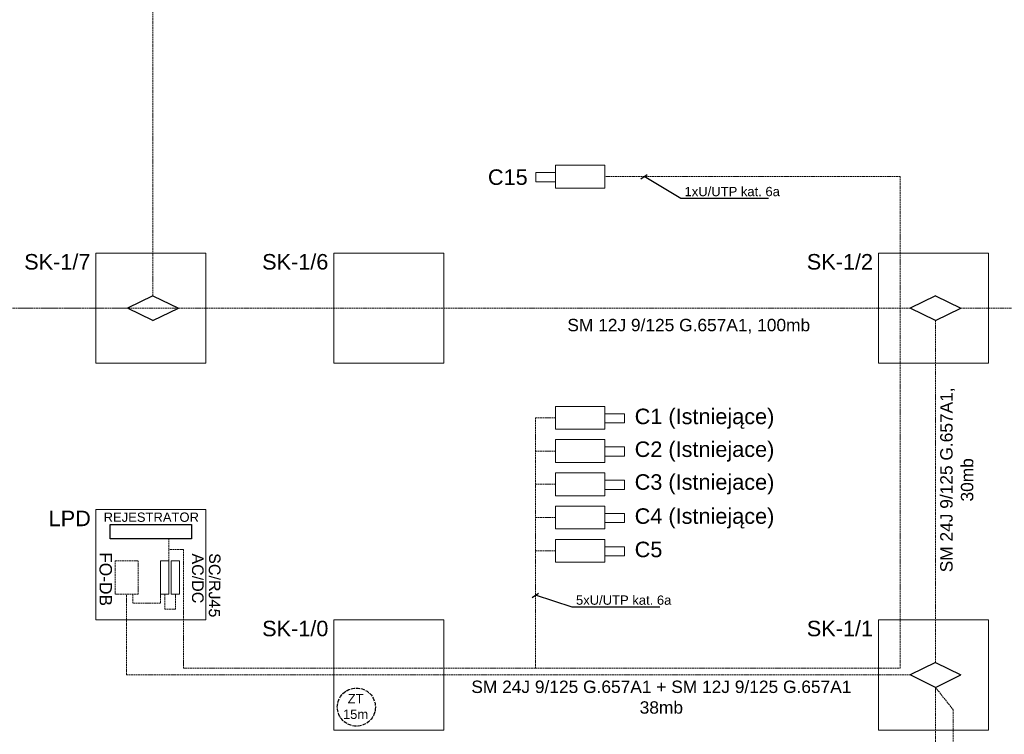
# Model space of a CAD drawing. Header units: millimetres. Extents: x -91 to 1961, y -1152 to 358.
# Tile 250 of 256: x 1541 to 1700, y 57 to 172. Entities that reach past the tile are written whole.
import ezdxf

# ---------------------------------------------------------------- set-up
doc = ezdxf.new("R2010")
doc.units = ezdxf.units.MM
doc.header["$MEASUREMENT"] = 0
doc.linetypes.add('PT LAP Jeżowe - Schematy Strukturalny CCTV (1)$0$PDF_IMPORT', pattern=[1, 0.8, -0.2])
doc.layers.get('0').update_dxf_attribs({"linetype": 'CONTINUOUS'})
doc.layers.add('PT LAP Jeżowe - Schematy Strukturalny CCTV (1)$0$PDF_Geomertry', color=7, linetype='CONTINUOUS')
doc.layers.add('PT LAP Jeżowe - Schematy Strukturalny CCTV (1)$0$PDF_Solid Fills', color=7, linetype='CONTINUOUS')
doc.styles.add('PT LAP Jeżowe - Schematy Strukturalny CCTV (1)$0$Standard', font='arial.ttf')

# ---------------------------------------------------------------- blocks, each defined once
blk = doc.blocks.new('PT LAP Jeżowe - Schematy Strukturalny CCTV (1)$0$Mufa światłowodowa')
for p, q in [((599.24, 117.52), (593.38, 114.67)), ((599.24, 117.52), (605.1, 114.67)), ((599.24, 111.82), (593.38, 114.67)), ((599.24, 111.82), (605.1, 114.67))]:
    blk.add_line(p, q)
blk = doc.blocks.new('PT LAP Jeżowe - Schematy Strukturalny CCTV (1)')
at = {"layer": 'PT LAP Jeżowe - Schematy Strukturalny CCTV (1)$0$PDF_Solid Fills', "transparency": 33554559}
h = blk.add_hatch(color=5, dxfattribs=at)
h.paths.add_polyline_path([(457.58, 134.82), (459.43, 134.11), (459.43, 133.85), (457.58, 133.09), (457.58, 133.37), (458.14, 133.59), (458.14, 134.36), (457.58, 134.56)])
edge = h.paths.add_edge_path(flags=0)
edge.add_line((458.34, 134.29), (458.34, 133.66))
edge.add_line((458.34, 133.66), (458.86, 133.86))
edge.add_spline(control_points=[(458.86, 133.86), (459.01, 133.91), (459.14, 133.96), (459.24, 133.99), (459.12, 134.01), (459, 134.04), (458.89, 134.09)], knot_values=[0, 0, 0, 0, 1, 1, 1, 2, 2, 2, 2], weights=[1, 1, 1, 1, 1, 1, 1], degree=3, periodic=0)
edge.add_line((458.89, 134.09), (458.34, 134.29))
h = blk.add_hatch(color=14, dxfattribs=at)
edge = h.paths.add_edge_path(flags=0)
edge.add_line((460.91, 134.75), (460.93, 134.51))
edge.add_spline(control_points=[(460.93, 134.51), (460.84, 134.5), (460.76, 134.48), (460.7, 134.44), (460.64, 134.4), (460.59, 134.34), (460.55, 134.25), (460.52, 134.17), (460.5, 134.07), (460.5, 133.97), (460.5, 133.88), (460.51, 133.79), (460.54, 133.72), (460.57, 133.65), (460.61, 133.6), (460.65, 133.56), (460.7, 133.53), (460.75, 133.51), (460.81, 133.51), (460.87, 133.51), (460.92, 133.53), (460.96, 133.56), (461.01, 133.59), (461.04, 133.65), (461.07, 133.73), (461.09, 133.78), (461.12, 133.89), (461.16, 134.06), (461.2, 134.23), (461.24, 134.34), (461.28, 134.41), (461.32, 134.5), (461.38, 134.57), (461.45, 134.61), (461.52, 134.65), (461.59, 134.67), (461.68, 134.67), (461.77, 134.67), (461.86, 134.65), (461.94, 134.6), (462.02, 134.54), (462.08, 134.47), (462.12, 134.36), (462.16, 134.26), (462.18, 134.15), (462.18, 134.02), (462.18, 133.89), (462.16, 133.77), (462.12, 133.66), (462.07, 133.56), (462.01, 133.48), (461.92, 133.42), (461.84, 133.36), (461.74, 133.33), (461.64, 133.33)], knot_values=[0, 0, 0, 0, 1, 1, 1, 2, 2, 2, 3, 3, 3, 4, 4, 4, 5, 5, 5, 6, 6, 6, 7, 7, 7, 8, 8, 8, 9, 9, 9, 10, 10, 10, 11, 11, 11, 12, 12, 12, 13, 13, 13, 14, 14, 14, 15, 15, 15, 16, 16, 16, 17, 17, 17, 18, 18, 18, 18], weights=[1, 1, 1, 1, 1, 1, 1, 1, 1, 1, 1, 1, 1, 1, 1, 1, 1, 1, 1, 1, 1, 1, 1, 1, 1, 1, 1, 1, 1, 1, 1, 1, 1, 1, 1, 1, 1, 1, 1, 1, 1, 1, 1, 1, 1, 1, 1, 1, 1, 1, 1, 1, 1, 1, 1], degree=3, periodic=0)
edge.add_line((461.64, 133.33), (461.62, 133.56))
edge.add_spline(control_points=[(461.62, 133.56), (461.73, 133.58), (461.82, 133.62), (461.88, 133.69), (461.94, 133.76), (461.97, 133.87), (461.97, 134.01), (461.97, 134.16), (461.95, 134.27), (461.89, 134.34), (461.84, 134.4), (461.77, 134.44), (461.7, 134.44), (461.63, 134.44), (461.58, 134.42), (461.53, 134.37), (461.49, 134.32), (461.45, 134.2), (461.4, 134), (461.36, 133.8), (461.32, 133.66), (461.28, 133.59), (461.24, 133.48), (461.17, 133.4), (461.1, 133.35), (461.02, 133.3), (460.94, 133.27), (460.84, 133.27), (460.74, 133.27), (460.65, 133.3), (460.56, 133.36), (460.47, 133.41), (460.41, 133.5), (460.36, 133.6), (460.31, 133.71), (460.29, 133.82), (460.29, 133.96), (460.29, 134.12), (460.31, 134.26), (460.36, 134.38), (460.41, 134.49), (460.48, 134.58), (460.58, 134.64), (460.68, 134.71), (460.79, 134.74), (460.91, 134.75)], knot_values=[0, 0, 0, 0, 1, 1, 1, 2, 2, 2, 3, 3, 3, 4, 4, 4, 5, 5, 5, 6, 6, 6, 7, 7, 7, 8, 8, 8, 9, 9, 9, 10, 10, 10, 11, 11, 11, 12, 12, 12, 13, 13, 13, 14, 14, 14, 15, 15, 15, 15], weights=[1, 1, 1, 1, 1, 1, 1, 1, 1, 1, 1, 1, 1, 1, 1, 1, 1, 1, 1, 1, 1, 1, 1, 1, 1, 1, 1, 1, 1, 1, 1, 1, 1, 1, 1, 1, 1, 1, 1, 1, 1, 1, 1, 1, 1, 1], degree=3, periodic=0)
h = blk.add_hatch(color=5, dxfattribs=at)
edge = h.paths.add_edge_path(flags=0)
edge.add_line((458.22, 131.58), (458.16, 131.33))
edge.add_spline(control_points=[(458.16, 131.33), (457.96, 131.39), (457.8, 131.48), (457.7, 131.61), (457.59, 131.74), (457.54, 131.91), (457.54, 132.1), (457.54, 132.3), (457.58, 132.46), (457.66, 132.59), (457.74, 132.71), (457.86, 132.8), (458.02, 132.87), (458.17, 132.94), (458.34, 132.97), (458.52, 132.97), (458.71, 132.97), (458.88, 132.93), (459.03, 132.86), (459.17, 132.78), (459.28, 132.68), (459.36, 132.54), (459.44, 132.41), (459.47, 132.26), (459.47, 132.1), (459.47, 131.91), (459.43, 131.76), (459.33, 131.63), (459.23, 131.5), (459.1, 131.42), (458.93, 131.37)], knot_values=[0, 0, 0, 0, 1, 1, 1, 2, 2, 2, 3, 3, 3, 4, 4, 4, 5, 5, 5, 6, 6, 6, 7, 7, 7, 8, 8, 8, 9, 9, 9, 10, 10, 10, 10], weights=[1, 1, 1, 1, 1, 1, 1, 1, 1, 1, 1, 1, 1, 1, 1, 1, 1, 1, 1, 1, 1, 1, 1, 1, 1, 1, 1, 1, 1, 1, 1], degree=3, periodic=0)
edge.add_line((458.93, 131.37), (458.87, 131.61))
edge.add_spline(control_points=[(458.87, 131.61), (459.01, 131.65), (459.11, 131.71), (459.17, 131.79), (459.23, 131.87), (459.26, 131.98), (459.26, 132.1), (459.26, 132.24), (459.23, 132.36), (459.16, 132.46), (459.09, 132.55), (459, 132.62), (458.88, 132.66), (458.76, 132.7), (458.64, 132.72), (458.52, 132.72), (458.36, 132.72), (458.22, 132.69), (458.1, 132.65), (457.98, 132.6), (457.9, 132.53), (457.84, 132.43), (457.78, 132.34), (457.75, 132.23), (457.75, 132.12), (457.75, 131.98), (457.79, 131.87), (457.87, 131.77), (457.95, 131.68), (458.07, 131.61), (458.22, 131.58)], knot_values=[0, 0, 0, 0, 1, 1, 1, 2, 2, 2, 3, 3, 3, 4, 4, 4, 5, 5, 5, 6, 6, 6, 7, 7, 7, 8, 8, 8, 9, 9, 9, 10, 10, 10, 10], weights=[1, 1, 1, 1, 1, 1, 1, 1, 1, 1, 1, 1, 1, 1, 1, 1, 1, 1, 1, 1, 1, 1, 1, 1, 1, 1, 1, 1, 1, 1, 1], degree=3, periodic=0)
h = blk.add_hatch(color=14, dxfattribs=at)
edge = h.paths.add_edge_path(flags=0)
edge.add_line((460.93, 131.62), (460.87, 131.38))
edge.add_spline(control_points=[(460.87, 131.38), (460.67, 131.43), (460.51, 131.52), (460.41, 131.65), (460.3, 131.79), (460.25, 131.95), (460.25, 132.14), (460.25, 132.34), (460.29, 132.5), (460.37, 132.63), (460.45, 132.75), (460.57, 132.85), (460.73, 132.91), (460.88, 132.98), (461.05, 133.01), (461.23, 133.01), (461.42, 133.01), (461.59, 132.97), (461.74, 132.9), (461.88, 132.83), (461.99, 132.72), (462.07, 132.59), (462.15, 132.45), (462.18, 132.3), (462.18, 132.14), (462.18, 131.95), (462.14, 131.8), (462.04, 131.67), (461.94, 131.55), (461.81, 131.46), (461.63, 131.41)], knot_values=[0, 0, 0, 0, 1, 1, 1, 2, 2, 2, 3, 3, 3, 4, 4, 4, 5, 5, 5, 6, 6, 6, 7, 7, 7, 8, 8, 8, 9, 9, 9, 10, 10, 10, 10], weights=[1, 1, 1, 1, 1, 1, 1, 1, 1, 1, 1, 1, 1, 1, 1, 1, 1, 1, 1, 1, 1, 1, 1, 1, 1, 1, 1, 1, 1, 1, 1], degree=3, periodic=0)
edge.add_line((461.63, 131.41), (461.58, 131.65))
edge.add_spline(control_points=[(461.58, 131.65), (461.71, 131.69), (461.81, 131.75), (461.88, 131.84), (461.94, 131.92), (461.97, 132.02), (461.97, 132.14), (461.97, 132.28), (461.94, 132.4), (461.87, 132.5), (461.8, 132.59), (461.71, 132.66), (461.59, 132.7), (461.47, 132.74), (461.35, 132.76), (461.23, 132.76), (461.07, 132.76), (460.93, 132.74), (460.81, 132.69), (460.69, 132.64), (460.61, 132.57), (460.55, 132.48), (460.49, 132.38), (460.46, 132.27), (460.46, 132.16), (460.46, 132.03), (460.5, 131.91), (460.58, 131.81), (460.66, 131.72), (460.78, 131.66), (460.93, 131.62)], knot_values=[0, 0, 0, 0, 1, 1, 1, 2, 2, 2, 3, 3, 3, 4, 4, 4, 5, 5, 5, 6, 6, 6, 7, 7, 7, 8, 8, 8, 9, 9, 9, 10, 10, 10, 10], weights=[1, 1, 1, 1, 1, 1, 1, 1, 1, 1, 1, 1, 1, 1, 1, 1, 1, 1, 1, 1, 1, 1, 1, 1, 1, 1, 1, 1, 1, 1, 1], degree=3, periodic=0)
h = blk.add_hatch(color=5, dxfattribs=at)
edge = h.paths.add_edge_path(flags=0)
edge.add_line((457.58, 130.32), (459.43, 130.32))
edge.add_line((459.43, 130.32), (459.43, 129.68))
edge.add_spline(control_points=[(459.43, 129.68), (459.43, 129.53), (459.42, 129.43), (459.41, 129.35), (459.38, 129.24), (459.34, 129.15), (459.27, 129.08), (459.19, 128.98), (459.09, 128.91), (458.96, 128.86), (458.83, 128.81), (458.68, 128.79), (458.52, 128.79), (458.38, 128.79), (458.25, 128.8), (458.14, 128.84), (458.03, 128.87), (457.94, 128.91), (457.87, 128.96), (457.8, 129.01), (457.74, 129.07), (457.7, 129.13), (457.66, 129.19), (457.63, 129.27), (457.61, 129.35), (457.59, 129.44), (457.58, 129.54), (457.58, 129.65)], knot_values=[0, 0, 0, 0, 1, 1, 1, 2, 2, 2, 3, 3, 3, 4, 4, 4, 5, 5, 5, 6, 6, 6, 7, 7, 7, 8, 8, 8, 9, 9, 9, 9], weights=[1, 1, 1, 1, 1, 1, 1, 1, 1, 1, 1, 1, 1, 1, 1, 1, 1, 1, 1, 1, 1, 1, 1, 1, 1, 1, 1, 1], degree=3, periodic=0)
edge.add_line((457.58, 129.65), (457.58, 130.32))
edge = h.paths.add_edge_path(flags=0)
edge.add_line((457.79, 130.07), (457.79, 129.68))
edge.add_spline(control_points=[(457.79, 129.68), (457.79, 129.55), (457.8, 129.46), (457.82, 129.39), (457.85, 129.32), (457.88, 129.27), (457.92, 129.22), (457.98, 129.17), (458.06, 129.12), (458.16, 129.09), (458.26, 129.06), (458.38, 129.04), (458.52, 129.04), (458.72, 129.04), (458.87, 129.07), (458.97, 129.13), (459.08, 129.2), (459.15, 129.28), (459.18, 129.37), (459.21, 129.43), (459.22, 129.54), (459.22, 129.68)], knot_values=[0, 0, 0, 0, 1, 1, 1, 2, 2, 2, 3, 3, 3, 4, 4, 4, 5, 5, 5, 6, 6, 6, 7, 7, 7, 7], weights=[1, 1, 1, 1, 1, 1, 1, 1, 1, 1, 1, 1, 1, 1, 1, 1, 1, 1, 1, 1, 1, 1], degree=3, periodic=0)
edge.add_line((459.22, 129.68), (459.22, 130.07))
edge.add_line((459.22, 130.07), (457.79, 130.07))
h = blk.add_hatch(color=14, dxfattribs=at)
edge = h.paths.add_edge_path(flags=0)
edge.add_line((460.29, 130.35), (462.14, 130.35))
edge.add_line((462.14, 130.35), (462.14, 129.53))
edge.add_spline(control_points=[(462.14, 129.53), (462.14, 129.37), (462.13, 129.24), (462.09, 129.16), (462.06, 129.07), (462, 129.01), (461.92, 128.95), (461.84, 128.9), (461.74, 128.88), (461.64, 128.88), (461.51, 128.88), (461.4, 128.92), (461.31, 129), (461.22, 129.09), (461.17, 129.22), (461.14, 129.4), (461.11, 129.33), (461.08, 129.28), (461.05, 129.25), (460.98, 129.18), (460.9, 129.11), (460.8, 129.05)], knot_values=[0, 0, 0, 0, 1, 1, 1, 2, 2, 2, 3, 3, 3, 4, 4, 4, 5, 5, 5, 6, 6, 6, 7, 7, 7, 7], weights=[1, 1, 1, 1, 1, 1, 1, 1, 1, 1, 1, 1, 1, 1, 1, 1, 1, 1, 1, 1, 1, 1], degree=3, periodic=0)
edge.add_line((460.8, 129.05), (460.29, 128.73))
edge.add_line((460.29, 128.73), (460.29, 129.03))
edge.add_line((460.29, 129.03), (460.68, 129.28))
edge.add_spline(control_points=[(460.68, 129.28), (460.79, 129.35), (460.88, 129.41), (460.94, 129.45), (461, 129.5), (461.04, 129.54), (461.06, 129.58), (461.09, 129.61), (461.11, 129.65), (461.12, 129.69), (461.12, 129.72), (461.12, 129.76), (461.12, 129.83)], knot_values=[0, 0, 0, 0, 1, 1, 1, 2, 2, 2, 3, 3, 3, 4, 4, 4, 4], weights=[1, 1, 1, 1, 1, 1, 1, 1, 1, 1, 1, 1, 1], degree=3, periodic=0)
edge.add_line((461.12, 129.83), (461.12, 130.11))
edge.add_line((461.12, 130.11), (460.29, 130.11))
edge.add_line((460.29, 130.11), (460.29, 130.35))
edge = h.paths.add_edge_path(flags=0)
edge.add_line((461.34, 130.11), (461.34, 129.58))
edge.add_spline(control_points=[(461.34, 129.58), (461.34, 129.47), (461.35, 129.38), (461.37, 129.32), (461.39, 129.26), (461.43, 129.21), (461.48, 129.18), (461.53, 129.14), (461.58, 129.13), (461.64, 129.13), (461.72, 129.13), (461.79, 129.16), (461.85, 129.22), (461.9, 129.29), (461.93, 129.39), (461.93, 129.52)], knot_values=[0, 0, 0, 0, 1, 1, 1, 2, 2, 2, 3, 3, 3, 4, 4, 4, 5, 5, 5, 5], weights=[1, 1, 1, 1, 1, 1, 1, 1, 1, 1, 1, 1, 1, 1, 1, 1], degree=3, periodic=0)
edge.add_line((461.93, 129.52), (461.93, 130.11))
edge.add_line((461.93, 130.11), (461.34, 130.11))
h = blk.add_hatch(color=14, dxfattribs=at)
edge = h.paths.add_edge_path(flags=0)
edge.add_line((460.82, 128.62), (460.85, 128.4))
edge.add_spline(control_points=[(460.85, 128.4), (460.7, 128.39), (460.6, 128.37), (460.54, 128.32), (460.49, 128.27), (460.46, 128.21), (460.46, 128.12), (460.46, 128.06), (460.47, 128.01), (460.5, 127.96), (460.53, 127.92), (460.57, 127.89), (460.62, 127.87), (460.67, 127.86), (460.74, 127.85), (460.85, 127.85)], knot_values=[0, 0, 0, 0, 1, 1, 1, 2, 2, 2, 3, 3, 3, 4, 4, 4, 5, 5, 5, 5], weights=[1, 1, 1, 1, 1, 1, 1, 1, 1, 1, 1, 1, 1, 1, 1, 1], degree=3, periodic=0)
edge.add_line((460.85, 127.85), (462.14, 127.85))
edge.add_line((462.14, 127.85), (462.14, 127.6))
edge.add_line((462.14, 127.6), (460.87, 127.6))
edge.add_spline(control_points=[(460.87, 127.6), (460.72, 127.6), (460.6, 127.62), (460.51, 127.66), (460.42, 127.7), (460.36, 127.75), (460.31, 127.84), (460.27, 127.92), (460.25, 128.01), (460.25, 128.12), (460.25, 128.28), (460.29, 128.41), (460.39, 128.49), (460.49, 128.58), (460.63, 128.62), (460.82, 128.62)], knot_values=[0, 0, 0, 0, 1, 1, 1, 2, 2, 2, 3, 3, 3, 4, 4, 4, 5, 5, 5, 5], weights=[1, 1, 1, 1, 1, 1, 1, 1, 1, 1, 1, 1, 1, 1, 1, 1], degree=3, periodic=0)
h = blk.add_hatch(color=5, dxfattribs=at)
edge = h.paths.add_edge_path(flags=0)
edge.add_line((458.22, 127.13), (458.16, 126.89))
edge.add_spline(control_points=[(458.16, 126.89), (457.96, 126.94), (457.8, 127.03), (457.7, 127.16), (457.59, 127.3), (457.54, 127.46), (457.54, 127.65), (457.54, 127.85), (457.58, 128.01), (457.66, 128.14), (457.74, 128.26), (457.86, 128.36), (458.02, 128.42), (458.17, 128.49), (458.34, 128.52), (458.52, 128.52), (458.71, 128.52), (458.88, 128.49), (459.03, 128.41), (459.17, 128.34), (459.28, 128.23), (459.36, 128.1), (459.44, 127.96), (459.47, 127.81), (459.47, 127.65), (459.47, 127.46), (459.43, 127.31), (459.33, 127.18), (459.23, 127.06), (459.1, 126.97), (458.93, 126.92)], knot_values=[0, 0, 0, 0, 1, 1, 1, 2, 2, 2, 3, 3, 3, 4, 4, 4, 5, 5, 5, 6, 6, 6, 7, 7, 7, 8, 8, 8, 9, 9, 9, 10, 10, 10, 10], weights=[1, 1, 1, 1, 1, 1, 1, 1, 1, 1, 1, 1, 1, 1, 1, 1, 1, 1, 1, 1, 1, 1, 1, 1, 1, 1, 1, 1, 1, 1, 1], degree=3, periodic=0)
edge.add_line((458.93, 126.92), (458.87, 127.16))
edge.add_spline(control_points=[(458.87, 127.16), (459.01, 127.2), (459.11, 127.26), (459.17, 127.35), (459.23, 127.43), (459.26, 127.53), (459.26, 127.65), (459.26, 127.8), (459.23, 127.91), (459.16, 128.01), (459.09, 128.11), (459, 128.17), (458.88, 128.21), (458.76, 128.25), (458.64, 128.27), (458.52, 128.27), (458.36, 128.27), (458.22, 128.25), (458.1, 128.2), (457.98, 128.16), (457.9, 128.08), (457.84, 127.99), (457.78, 127.89), (457.75, 127.79), (457.75, 127.67), (457.75, 127.54), (457.79, 127.42), (457.87, 127.33), (457.95, 127.23), (458.07, 127.17), (458.22, 127.13)], knot_values=[0, 0, 0, 0, 1, 1, 1, 2, 2, 2, 3, 3, 3, 4, 4, 4, 5, 5, 5, 6, 6, 6, 7, 7, 7, 8, 8, 8, 9, 9, 9, 10, 10, 10, 10], weights=[1, 1, 1, 1, 1, 1, 1, 1, 1, 1, 1, 1, 1, 1, 1, 1, 1, 1, 1, 1, 1, 1, 1, 1, 1, 1, 1, 1, 1, 1, 1], degree=3, periodic=0)
h = blk.add_hatch(color=14, dxfattribs=at)
h.paths.add_polyline_path([(460.29, 126.57), (460.72, 126.57), (460.72, 127.37), (460.93, 127.37), (462.14, 126.53), (462.14, 126.34), (460.93, 126.34), (460.93, 126.09), (460.72, 126.09), (460.72, 126.34), (460.29, 126.34)])
h.paths.add_polyline_path([(460.93, 126.57), (461.77, 126.57), (460.93, 127.15)])
h = blk.add_hatch(color=14, dxfattribs=at)
edge = h.paths.add_edge_path(flags=0)
edge.add_line((460.77, 125.86), (460.79, 125.62))
edge.add_spline(control_points=[(460.79, 125.62), (460.67, 125.6), (460.59, 125.56), (460.53, 125.5), (460.47, 125.43), (460.44, 125.36), (460.44, 125.27), (460.44, 125.16), (460.48, 125.06), (460.56, 124.99), (460.64, 124.91), (460.75, 124.87), (460.89, 124.87), (461.02, 124.87), (461.12, 124.91), (461.19, 124.98), (461.27, 125.06), (461.31, 125.15), (461.31, 125.27), (461.31, 125.34), (461.29, 125.41), (461.26, 125.47), (461.23, 125.53), (461.19, 125.57), (461.13, 125.61)], knot_values=[0, 0, 0, 0, 1, 1, 1, 2, 2, 2, 3, 3, 3, 4, 4, 4, 5, 5, 5, 6, 6, 6, 7, 7, 7, 8, 8, 8, 8], weights=[1, 1, 1, 1, 1, 1, 1, 1, 1, 1, 1, 1, 1, 1, 1, 1, 1, 1, 1, 1, 1, 1, 1, 1, 1], degree=3, periodic=0)
edge.add_line((461.13, 125.61), (461.16, 125.82))
edge.add_line((461.16, 125.82), (462.1, 125.64))
edge.add_line((462.1, 125.64), (462.1, 124.72))
edge.add_line((462.1, 124.72), (461.89, 124.72))
edge.add_line((461.89, 124.72), (461.89, 125.46))
edge.add_line((461.89, 125.46), (461.4, 125.56))
edge.add_spline(control_points=[(461.4, 125.56), (461.46, 125.45), (461.5, 125.33), (461.5, 125.21), (461.5, 125.05), (461.44, 124.91), (461.33, 124.8), (461.22, 124.69), (461.08, 124.63), (460.9, 124.63), (460.74, 124.63), (460.59, 124.68), (460.47, 124.78), (460.32, 124.9), (460.25, 125.06), (460.25, 125.27), (460.25, 125.43), (460.29, 125.57), (460.39, 125.68), (460.49, 125.78), (460.61, 125.84), (460.77, 125.86)], knot_values=[0, 0, 0, 0, 1, 1, 1, 2, 2, 2, 3, 3, 3, 4, 4, 4, 5, 5, 5, 6, 6, 6, 7, 7, 7, 7], weights=[1, 1, 1, 1, 1, 1, 1, 1, 1, 1, 1, 1, 1, 1, 1, 1, 1, 1, 1, 1, 1, 1], degree=3, periodic=0)
for p, q in [((529.92, 195.23), (530.94, 195.96)), ((512.42, 127.72), (513.44, 128.45))]:
    blk.add_line(p, q)
at = {"color": 0}
for p, q in [((536.34, 192.05), (530.43, 195.6)), ((550.51, 192.05), (536.34, 192.05)), ((518.84, 126.17), (512.93, 128.08)), ((533, 126.17), (518.84, 126.17))]:
    blk.add_line(p, q, dxfattribs=at)
blk.add_lwpolyline([(444.39, 139.49), (457.5, 139.49), (457.5, 137.21), (444.39, 137.21)], close=True)
at = {"color": 1, "linetype": 'PT LAP Jeżowe - Schematy Strukturalny CCTV (1)$0$PDF_IMPORT', "ltscale": 0.8}
blk.add_circle((484.06, 110.06), 3.07, dxfattribs=at)
at = {"layer": 'PT LAP Jeżowe - Schematy Strukturalny CCTV (1)$0$PDF_Geomertry', "color": 30, "linetype": 'PT LAP Jeżowe - Schematy Strukturalny CCTV (1)$0$PDF_IMPORT', "lineweight": 5, "ltscale": 0.338653}
for p, q in [((451.27, 176.38), (451.27, 240.51)), ((573.31, 174.38), (353.29, 174.38)), ((447.17, 174.38), (373.57, 174.38)), ((581.5, 174.38), (730.28, 174.38)), ((577.4, 117.24), (577.4, 172.38)), ((447.03, 115.24), (447.03, 128.24)), ((447.03, 115.24), (573.38, 115.24)), ((577.4, 113.24), (577.4, 38.33)), ((577.4, 113.24), (580.27, 109.62)), ((580.27, 109.62), (580.27, 68.28))]:
    blk.add_line(p, q, dxfattribs=at)
at = {"layer": 'PT LAP Jeżowe - Schematy Strukturalny CCTV (1)$0$PDF_Geomertry', "color": 3, "linetype": 'PT LAP Jeżowe - Schematy Strukturalny CCTV (1)$0$PDF_IMPORT', "lineweight": 5, "ltscale": 0.339084}
for p, q in [((571.72, 195.6), (524.12, 195.6)), ((571.72, 116.32), (571.72, 195.6)), ((512.93, 116.32), (512.93, 156.71)), ((512.93, 156.71), (516.16, 156.71)), ((512.93, 151.35), (516.16, 151.35)), ((512.93, 145.98), (516.16, 145.98)), ((512.93, 140.62), (516.16, 140.62)), ((456.17, 135.47), (453.84, 135.47)), ((456.17, 135.47), (456.17, 116.32)), ((512.93, 135.26), (516.16, 135.26)), ((456.17, 116.32), (512.93, 116.32)), ((512.93, 116.32), (571.72, 116.32))]:
    blk.add_line(p, q, dxfattribs=at)
at = {"layer": 'PT LAP Jeżowe - Schematy Strukturalny CCTV (1)$0$PDF_Geomertry', "color": 14, "linetype": 'PT LAP Jeżowe - Schematy Strukturalny CCTV (1)$0$PDF_IMPORT', "lineweight": 5, "ltscale": 0.338696}
for p, q in [((448.04, 126.81), (448.04, 128.24)), ((452.49, 128.24), (452.49, 126.81)), ((452.49, 126.81), (448.04, 126.81))]:
    blk.add_line(p, q, dxfattribs=at)
at = {"layer": 'PT LAP Jeżowe - Schematy Strukturalny CCTV (1)$0$PDF_Geomertry', "color": 5, "linetype": 'PT LAP Jeżowe - Schematy Strukturalny CCTV (1)$0$PDF_IMPORT', "lineweight": 5, "ltscale": 0.338653}
for p, q in [((454.88, 128.24), (454.88, 125.87)), ((454.88, 125.87), (453.33, 125.87))]:
    blk.add_line(p, q, dxfattribs=at)
at = {"layer": 'PT LAP Jeżowe - Schematy Strukturalny CCTV (1)$0$PDF_Geomertry', "lineweight": 20}
for points in [[(524.12, 197.44), (516.16, 197.44), (516.16, 193.75), (524.12, 193.75), (524.12, 197.44)], [(516.16, 196.25), (512.99, 196.25), (512.99, 194.77), (516.16, 194.77), (516.16, 196.25)], [(459.82, 183.27), (459.82, 165.49), (442.09, 165.49), (442.09, 183.27), (459.82, 183.27)], [(498.17, 183.27), (498.17, 165.49), (480.43, 165.49), (480.43, 183.27), (498.17, 183.27)], [(585.96, 183.27), (585.96, 165.49), (568.22, 165.49), (568.22, 183.27), (585.96, 183.27)], [(516.16, 158.55), (524.12, 158.55), (524.12, 154.87), (516.16, 154.87), (516.16, 158.55)], [(524.12, 157.36), (527.3, 157.36), (527.3, 155.88), (524.12, 155.88), (524.12, 157.36)], [(516.16, 153.19), (524.12, 153.19), (524.12, 149.5), (516.16, 149.5), (516.16, 153.19)], [(524.12, 152), (527.3, 152), (527.3, 150.52), (524.12, 150.52), (524.12, 152)], [(516.16, 147.83), (524.12, 147.83), (524.12, 144.14), (516.16, 144.14), (516.16, 147.83)], [(524.12, 146.64), (527.3, 146.64), (527.3, 145.16), (524.12, 145.16), (524.12, 146.64)], [(459.82, 141.91), (459.82, 124.13), (442.09, 124.13), (442.09, 141.91), (459.82, 141.91)], [(516.16, 142.46), (524.12, 142.46), (524.12, 138.78), (516.16, 138.78), (516.16, 142.46)], [(524.12, 141.28), (527.3, 141.28), (527.3, 139.8), (524.12, 139.8), (524.12, 141.28)], [(516.16, 137.1), (524.12, 137.1), (524.12, 133.42), (516.16, 133.42), (516.16, 137.1)], [(524.12, 135.92), (527.3, 135.92), (527.3, 134.43), (524.12, 134.43), (524.12, 135.92)], [(498.17, 124.13), (498.17, 106.35), (480.43, 106.35), (480.43, 124.13), (498.17, 124.13)], [(585.96, 124.13), (585.96, 106.35), (568.22, 106.35), (568.22, 124.13), (585.96, 124.13)]]:
    blk.add_lwpolyline(points, dxfattribs=at)
at = {"layer": 'PT LAP Jeżowe - Schematy Strukturalny CCTV (1)$0$PDF_Geomertry', "color": 3, "linetype": 'PT LAP Jeżowe - Schematy Strukturalny CCTV (1)$0$PDF_IMPORT', "lineweight": 5, "ltscale": 0.339084}
blk.add_lwpolyline([(453.84, 133.66), (453.84, 137.21)], dxfattribs=at)
at = {"layer": 'PT LAP Jeżowe - Schematy Strukturalny CCTV (1)$0$PDF_Geomertry', "color": 30, "linetype": 'PT LAP Jeżowe - Schematy Strukturalny CCTV (1)$0$PDF_IMPORT', "lineweight": 5, "ltscale": 0.338653}
blk.add_lwpolyline([(445.2, 128.24), (445.2, 133.66), (448.87, 133.66), (448.87, 128.24), (445.2, 128.24), (445.2, 128.24)], dxfattribs=at)
at = {"layer": 'PT LAP Jeżowe - Schematy Strukturalny CCTV (1)$0$PDF_Geomertry', "color": 14, "lineweight": 5}
blk.add_lwpolyline([(452.49, 128.24), (452.49, 133.66), (453.84, 133.66), (453.84, 128.24), (452.49, 128.24), (452.49, 128.24)], dxfattribs=at)
at = {"layer": 'PT LAP Jeżowe - Schematy Strukturalny CCTV (1)$0$PDF_Geomertry', "color": 5, "lineweight": 5, "ltscale": 0.338653}
blk.add_lwpolyline([(455.53, 128.24), (455.53, 128.24), (454.22, 128.24), (454.22, 133.66), (455.53, 133.66), (455.53, 128.24)], dxfattribs=at)
at = {"layer": 'PT LAP Jeżowe - Schematy Strukturalny CCTV (1)$0$PDF_Geomertry', "color": 5, "linetype": 'PT LAP Jeżowe - Schematy Strukturalny CCTV (1)$0$PDF_IMPORT', "lineweight": 5, "ltscale": 0.338653}
blk.add_lwpolyline([(453.16, 126.16), (453.16, 128.24)], dxfattribs=at)
at = {"layer": 'PT LAP Jeżowe - Schematy Strukturalny CCTV (1)$0$PDF_Geomertry', "color": 5, "lineweight": 5}
blk.add_lwpolyline([(453.16, 126.04), (453.16, 125.87), (453.33, 125.87)], dxfattribs=at)
at = {"layer": 'PT LAP Jeżowe - Schematy Strukturalny CCTV (1)$0$PDF_Solid Fills', "color": 5, "transparency": 33554559}
blk.add_solid([(457.54, 131.23), (459.47, 130.7), (457.54, 131.05), (459.47, 130.52)], dxfattribs=at)
at = {"layer": 'PT LAP Jeżowe - Schematy Strukturalny CCTV (1)$0$PDF_Solid Fills', "color": 14, "transparency": 33554559}
blk.add_solid([(460.25, 131.27), (462.18, 130.74), (460.25, 131.09), (462.18, 130.56)], dxfattribs=at)
at = {"xscale": 0.7000000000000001, "yscale": 0.7000000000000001, "zscale": 0.7000000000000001}
for p in [(31.8, 94.11), (157.94, 94.11), (157.94, 34.97)]:
    blk.add_blockref('PT LAP Jeżowe - Schematy Strukturalny CCTV (1)$0$Mufa światłowodowa', p, dxfattribs=at)
at = {"style": 'PT LAP Jeżowe - Schematy Strukturalny CCTV (1)$0$Standard'}
for s, insert, char_height, width, attachment_point in [('C15', (505.27, 196.76), 2.5, 9.6727, 1), ('{\\C0;1xU/UTP kat. 6a}', (536.96, 193.94), 1.5, 37.2368, 1), ('SK-1/7', (430.52, 183.11), 2.5, 9.6727, 1), ('SK-1/6', (468.87, 183.11), 2.5, 9.6727, 1), ('SK-1/2', (556.66, 183.11), 2.5, 9.6727, 1), ('{\\C40;SM 12J 9/125 G.657A1, 100mb}', (518.07, 172.66), 2, 44.3562, 1), ('C1 (Istniejące)', (528.92, 158.18), 2.5, 24.593, 1), ('C2 (Istniejace)', (528.92, 152.89), 2.5, 26.1599, 1), ('C3 (Istniejace)', (528.92, 147.6), 2.5, 27.482, 1), ('LPD', (434.46, 141.73), 2.5, 9.6727, 1), ('REJESTRATOR', (443.32, 141.43), 1.5, 13.0067, 1), ('C4 (Istniejące)', (528.92, 142.11), 2.5, 25.4254, 1), ('C5', (528.92, 136.73), 2.5, 9.6727, 1), ('{\\C0;5xU/UTP kat. 6a}', (519.46, 128.06), 1.5, 37.2368, 1), ('SK-1/0', (468.87, 123.98), 2.5, 9.6727, 1), ('SK-1/1', (556.66, 123.98), 2.5, 9.6727, 1), ('{\\C40;SM 24J 9/125 G.657A1 + \\fArial|b0|i0|c0|p34;SM 12J 9/125 G.657A1\\P38mb}', (533.22, 111.65), 2, 140.1023, 5)]:
    blk.add_mtext(s, dxfattribs=dict(at, insert=insert, char_height=char_height, width=width, attachment_point=attachment_point))
at = {"char_height": 2, "style": 'PT LAP Jeżowe - Schematy Strukturalny CCTV (1)$0$Standard'}
for s, insert, width, attachment_point, rotation in [('{\\C40;SM 24J 9/125 G.657A1, 30mb}', (580.85, 146.7), 34.3759, 5, 90), ('{\\C40;FO-DB}', (444.66, 135.04), 13.0067, 1, 270)]:
    blk.add_mtext(s, dxfattribs=dict(at, insert=insert, width=width, attachment_point=attachment_point, rotation=rotation))
at = {"insert": (483.93, 110.14), "char_height": 1.5, "attachment_point": 5, "style": 'PT LAP Jeżowe - Schematy Strukturalny CCTV (1)$0$Standard'}
blk.add_mtext('{\\C1;ZT\\P15m}', dxfattribs=at)

msp = doc.modelspace()

# ---------------------------------------------------------------- block references
msp.add_blockref('PT LAP Jeżowe - Schematy Strukturalny CCTV (1)', (1111.63, -48.85))

doc.saveas('drawing.dxf')
